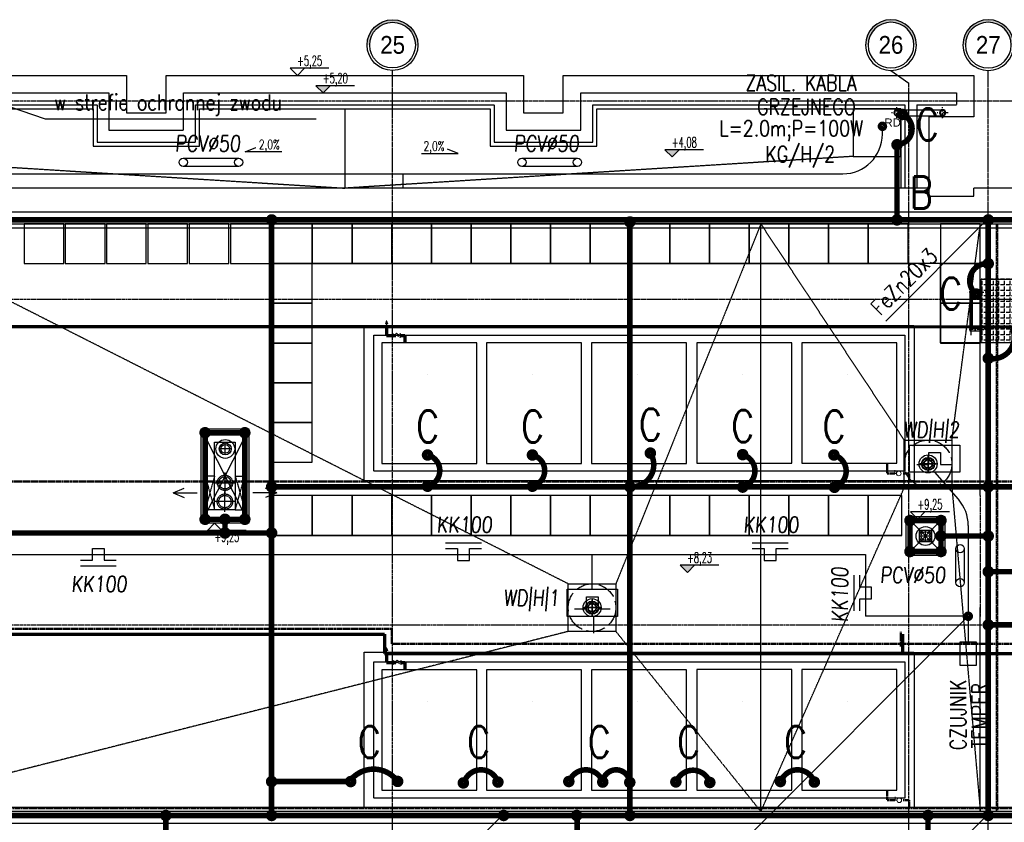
# Model space of a CAD drawing. Extents: x 3880 to 129921, y -116796 to -57711.
# Tile 80 of 110: x 58128 to 59368, y -92002 to -90991. Entities that reach past the tile are written whole.
import ezdxf
from ezdxf.enums import TextEntityAlignment as Align

# ---------------------------------------------------------------- set-up
doc = ezdxf.new("R2010")
doc.units = 0
doc.header["$LTSCALE"] = 2
for name, pattern in [('ACAD_ISO02W100', [15, 12, -3]), ('ACAD_ISO10W100', [18.5, 12, -3, 0.5, -3]), ('CENTER', [2, 1.25, -0.25, 0.25, -0.25]), ('DASHDOT', [1, 0.5, -0.25, 0, -0.25]), ('DASHDOT2', [12.7, 6.35, -3.175, 0, -3.175]), ('DASHED', [0.75, 0.5, -0.25]), ('DIVIDE2', [0.625, 0.25, -0.125, 0, -0.125, 0, -0.125])]:
    doc.linetypes.add(name, pattern=pattern)
doc.layers.get('0').update_dxf_attribs({"color": 101, "linetype": 'CONTINUOUS'})
for name, color, linetype, lineweight in [('2DH_PLS_glp', 202, 'DASHED', 50), ('2DH_PLS_glz', 86, 'CONTINUOUS', 70), ('2DH_SYM', 41, 'CONTINUOUS', 18)]:
    doc.layers.add(name, color=color, linetype=linetype, lineweight=lineweight)
for name, color, linetype in [('E35', 6, 'CONTINUOUS'), ('E50', 3, 'CONTINUOUS'), ('Ele-balustrada', 114, 'CONTINUOUS'), ('Ins-kan', 54, 'CONTINUOUS'), ('Ins-went', 141, 'CONTINUOUS'), ('Ins-wod', 152, 'CONTINUOUS'), ('KOLEKTORY_BMK_SOLAR_2_51', 1, 'CONTINUOUS'), ('Opis-rzedne', 52, 'CONTINUOUS'), ('Opis-spadki', 61, 'CONTINUOUS'), ('Opis-wykonczen', 2, 'CONTINUOUS'), ('Os-osie glowne', 1, 'CENTER'), ('Os-osie-opis', 2, 'CONTINUOUS'), ('Pzt-chodniki-hatch', 252, 'CONTINUOUS'), ('W-idok', 9, 'CONTINUOUS'), ('W-izol-w', 144, 'CONTINUOUS'), ('W-widok-spadki', 61, 'CONTINUOUS')]:
    doc.layers.add(name, color=color, linetype=linetype)
doc.styles.add('CP_ATTR', font='ROMANS.SHX')
doc.styles.add('dwg_opis duży', font='ARIAL.TTF', dxfattribs={"width": 0.9})
doc.styles.add('dwg_opis podstawowy', font='romans.shx', dxfattribs={"width": 0.9})
doc.styles.add('ROMANS', font='romans', dxfattribs={"width": 0.85})
doc.styles.add('TYTUL2', font='ARIAL.TTF')

# ---------------------------------------------------------------- blocks, each defined once
blk = doc.blocks.new('A$C5F9C5678')
at = {"layer": 'E35'}
for p, q in [((-39.2, 9.9), (-39.2, 24.9)), ((-39.2, 24.9), (-24.2, 24.9)), ((-24.2, 24.9), (-24.2, 9.9)), ((-54.2, 9.9), (-39.2, 9.9)), ((-24.2, 9.9), (-9.2, 9.9))]:
    blk.add_line(p, q, dxfattribs=at)
blk.add_lwpolyline([(-63.3, 34.4), (0, 34.4), (0, 0), (-63.3, 0)], close=True, dxfattribs=at)
blk = doc.blocks.new('A$C396C56EA')
at = {"layer": 'E35'}
for p, q in [((0, 0), (45, 0)), ((0, -6.9), (15, -6.9)), ((15, -6.9), (15, -21.9)), ((30, -21.9), (30, -6.9)), ((30, -6.9), (45, -6.9)), ((15, -21.9), (30, -21.9))]:
    blk.add_line(p, q, dxfattribs=at)
blk = doc.blocks.new('_gkjgskfjgkdfh')
at = {"linetype": 'DASHDOT2', "ltscale": 0.5}
for points in [[(-7, 0), (7, 0)], [(0, -7), (0, 7)], [(0, 0), (0, -7)]]:
    blk.add_lwpolyline(points, dxfattribs=at)
at = {"ltscale": 2}
for radius in [3.75, 3.25]:
    blk.add_circle((0, 0), radius, dxfattribs=at)
blk = doc.blocks.new('SPADKI')
at = {"ltscale": 25}
blk.add_lwpolyline([(0, 0), (0, -70), (-8, -50), (-8, -50)], dxfattribs=at)
at = {"ltscale": 25, "style": 'ROMANS', "width": 0.7}
blk.add_attdef('SP%', text='', height=18, rotation=90, dxfattribs=at).set_placement((-4.9, -24), align=Align.CENTER)
blk = doc.blocks.new('dwg_kota kons 50')
blk.add_hatch(color=256).paths.add_polyline_path([(9, 9), (-9, 9), (0, 0)])
blk.add_lwpolyline([(39.75, 9), (-9, 9), (0, 0), (9, 9)])
at = {"style": 'dwg_opis podstawowy', "width": 0.6}
blk.add_attdef('KOTA_KONS', text='', height=12.75, dxfattribs=at).set_placement((15.375, 8.25), align=Align.BOTTOM_CENTER)
blk = doc.blocks.new('dwg_kota arch 50')
blk.add_lwpolyline([(39.75, 9), (-9, 9), (0, 0), (9, 9)])
at = {"style": 'dwg_opis podstawowy', "width": 0.6}
blk.add_attdef('KOTA_ARCH', text='', height=12.75, dxfattribs=at).set_placement((15.375, 8.25), align=Align.BOTTOM_CENTER)
blk = doc.blocks.new('_opis_osi_liczbowy')
blk.add_hatch(color=256).paths.add_polyline_path([(32, 32), (32, 28.8, -1), (32, -28.8), (32, -32, 1)])
for radius in [32, 28.8]:
    blk.add_circle((32, 0), radius)
at = {"style": 'dwg_opis duży', "width": 0.9}
blk.add_attdef('AXNAMEH', text='', height=22.4, rotation=90, dxfattribs=at).set_placement((32, 0), align=Align.MIDDLE_CENTER)
blk = doc.blocks.new('_SKGJFKGJFGKHGJ')
blk.add_line((-13.5, -53.9), (-13.5, 6.9))
at = {"linetype": 'DASHDOT', "ltscale": 5, "flags": 128}
for points in [[(9.4, 0), (-20.4, 0)], [(9.4, -47), (-20.4, -47)]]:
    blk.add_lwpolyline(points, dxfattribs=at)
at = {"flags": 128}
for points in [[(-1.9, -48.5), (-15, -48.5), (-15, 1.5), (-1.9, 1.5)], [(-1.9, -45.5), (-12, -45.5), (-12, -1.5), (-1.9, -1.5)]]:
    blk.add_lwpolyline(points, dxfattribs=at)
for points in [[(0, 5), (0, -5), (-1, -5, -0.199443), (-1, 5)], [(0, -52), (0, -42), (-1, -42, 0.199443), (-1, -52)]]:
    blk.add_lwpolyline(points, format="xyb", close=True, dxfattribs=at)
at = {"linetype": 'DASHED', "ltscale": 0.1, "flags": 128}
for points in [[(-1.9, 1.5), (0, 1.5)], [(-1.9, -1.5), (0, -1.5)], [(0, -45.5), (-1.9, -45.5)], [(0, -48.5), (-1.9, -48.5)]]:
    blk.add_lwpolyline(points, dxfattribs=at)
blk = doc.blocks.new('CPHS_858')
for p, q in [((0, 0.75), (-0.15, 0.35)), ((-0.15, 0.35), (0.15, 0.35)), ((0.15, 0.35), (0, 0.75)), ((0, 0), (0, 0.35))]:
    blk.add_line(p, q)
blk.add_solid([(-0.15, 0.35), (0, 0.75), (0.15, 0.35)])
at = {"linetype": 'ByBlock', "style": 'CP_ATTR', "flags": 9}
for tag in ['OTHER', 'WEIGHT', 'VOLTAGE', 'POWER', 'FLOW', 'TEMPERATURE', 'PN', 'DN', 'CHARACTER', 'ORDER-NO', 'PRODUCT-TYPE', 'ARTICLE', 'PRODUCER', 'NUMBER', 'GROUP', 'NAME']:
    blk.add_attdef(tag, text='', height=0.00005, dxfattribs=at).set_placement((-0.09, -0.02), align=Align.MIDDLE_LEFT)
blk = doc.blocks.new('CPHS_009')
for p, q in [((-0.5, 0.25), (0.5, -0.25)), ((0.5, 0.25), (-0.5, -0.25)), ((-0.5, -0.25), (-0.5, 0.25)), ((-0.2, 0.1), (0, 0.3)), ((0, 0.3), (0.2, 0.1)), ((0.5, -0.25), (0.5, 0.25))]:
    blk.add_line(p, q)
at = {"linetype": 'ByBlock', "style": 'CP_ATTR', "flags": 9}
for tag in ['NAME', 'GROUP', 'NUMBER', 'PRODUCER', 'ARTICLE', 'PRODUCT-TYPE', 'ORDER-NO', 'CHARACTER', 'DN', 'PN', 'TEMPERATURE', 'FLOW', 'POWER', 'VOLTAGE', 'WEIGHT', 'OTHER']:
    blk.add_attdef(tag, text='', height=0.00005, dxfattribs=at).set_placement((-0.09, -0.02), align=Align.MIDDLE_LEFT)
blk = doc.blocks.new('CPHS_873')
for p, q in [((0, 0.3), (0, 0.5)), ((0, 0.5), (0.4, 0.5))]:
    blk.add_line(p, q)
blk.add_circle((0, 0), 0.3)
at = {"linetype": 'ByBlock', "style": 'CP_ATTR', "flags": 9}
for tag in ['OTHER', 'WEIGHT', 'VOLTAGE', 'POWER', 'FLOW', 'TEMPERATURE', 'PN', 'DN', 'CHARACTER', 'ORDER-NO', 'PRODUCT-TYPE', 'ARTICLE', 'PRODUCER', 'NUMBER', 'GROUP', 'NAME']:
    blk.add_attdef(tag, text='', height=0.00005, dxfattribs=at).set_placement((-0.09, -0.02), align=Align.MIDDLE_LEFT)
blk = doc.blocks.new('_kdjkgjksjhgkfhh')
for p, q in [((-11.2, 0), (11.2, 0)), ((0, 11.2), (0, -11.2))]:
    blk.add_line(p, q)
for radius in [11.3, 8.25]:
    blk.add_circle((0, 0), radius)
blk = doc.blocks.new('_kgjdskfgjkfh')
at = {"linetype": 'ACAD_ISO10W100'}
for p, q in [((10, 0), (-10, 0)), ((0, 10), (0, -10))]:
    blk.add_line(p, q, dxfattribs=at)
at = {"linetype": 'Continuous', "ltscale": 7}
for p, q in [((-8, 0), (-5, 0)), ((-7.6, 2.5), (-4.8, 1.5)), ((-6.5, 4.7), (-4, 2.9)), ((-4.7, 6.5), (-2.9, 4)), ((-2.5, 7.6), (-1.5, 4.8)), ((0, 8), (0, 5)), ((2.5, 7.6), (1.5, 4.8)), ((4.7, 6.5), (2.9, 4)), ((6.5, 4.7), (4, 2.9)), ((7.6, 2.5), (4.8, 1.5)), ((8, 0), (5, 0)), ((-7.6, -2.5), (-4.8, -1.5)), ((-6.5, -4.7), (-4, -2.9)), ((-4.7, -6.5), (-2.9, -4)), ((-2.5, -7.6), (-1.5, -4.8)), ((0, -8), (0, -5)), ((2.5, -7.6), (1.5, -4.8)), ((4.7, -6.5), (2.9, -4)), ((6.5, -4.7), (4, -2.9)), ((7.6, -2.5), (4.8, -1.5))]:
    blk.add_line(p, q, dxfattribs=at)
at = {"linetype": 'ACAD_ISO02W100'}
blk.add_circle((0, 0), 30, dxfattribs=at)
at = {"linetype": 'Continuous', "ltscale": 7}
for radius in [8, 5]:
    blk.add_circle((0, 0), radius, dxfattribs=at)
blk = doc.blocks.new('_STRZAŁKA_WENT')
for q in [(-6, -14), (0, -30.2), (6, -14)]:
    blk.add_line((0, 0), q)

msp = doc.modelspace()

# ---------------------------------------------------------------- hatches: boundary and pattern name
at = {"layer": 'W-idok'}
h = msp.add_hatch(dxfattribs=at)
h.set_pattern_fill('ANGLE', color=256, angle=90, style=0)
h.set_pattern_definition([(90, (-38554.7545, -143286.198), (-6.985, 4e-16), [5.08, -1.905]), (180, (-38554.7545, -143286.198), (-9e-16, -6.985), [5.08, -1.905])])
h.paths.add_polyline_path([(59338.547, -91397.683), (59338.547, -91317.683), (59379.047, -91317.683), (59379.047, -91397.683)])

# ---------------------------------------------------------------- linework, layer by layer
at = {"layer": '2DH_PLS_glp'}
for p, q in [((59220.06, -91549.125), (59220.06, -91557.206)), ((59220.06, -91550.318), (59220.06, -91562.206)), ((59220.06, -91562.206), (59230.418, -91562.206)), ((59240.418, -91562.206), (59247.922, -91562.206)), ((59247.922, -91562.206), (59247.922, -91572.152)), ((58015.97, -91572.362), (61749.61, -91572.78)), ((58596.841, -91757.945), (57977.013, -91757.945)), ((58596.841, -91776.823), (58596.841, -91757.945)), ((59237.489, -91761.753), (59237.489, -91780.224)), ((59204.737, -91776.823), (58596.841, -91776.823)), ((59390.925, -91776.823), (59204.737, -91776.823)), ((59220.06, -91960.699), (59220.06, -91968.779)), ((59220.06, -91961.892), (59220.06, -91973.779)), ((59220.06, -91973.779), (59230.418, -91973.779)), ((59240.418, -91973.779), (59247.922, -91973.779)), ((59247.922, -91973.779), (59247.922, -91983.726)), ((54215.861, -91983.726), (61749.61, -91983.726))]:
    msp.add_line(p, q, dxfattribs=at)
at = {"layer": '2DH_PLS_glz'}
for p, q in [((53526.181, -91377.037), (58587.485, -91377.331)), ((58587.485, -91377.331), (61015.595, -91377.882)), ((58589.967, -91377.254), (58589.967, -91388.735)), ((58589.967, -91388.735), (58601.522, -91388.735)), ((58607.522, -91388.735), (58613.182, -91388.735)), ((58613.182, -91388.735), (58613.182, -91397.964)), ((57899.231, -91764.616), (58587.485, -91764.616)), ((58587.485, -91764.616), (58587.485, -91789.12)), ((59240.117, -91788.826), (59240.117, -91764.616)), ((58587.485, -91789.12), (61016.277, -91789.12)), ((58589.967, -91788.828), (58589.967, -91800.309)), ((58589.967, -91800.309), (58601.522, -91800.309)), ((58607.522, -91800.309), (58613.182, -91800.309)), ((58613.182, -91800.309), (58613.182, -91809.537))]:
    msp.add_line(p, q, dxfattribs=at)
at = {"layer": 'E35'}
for p, q in [((58061.444, -91081.631), (58160.01, -91115.885)), ((58160.01, -91115.885), (58501.543, -91115.885)), ((59218.379, -91370.368), (59347.547, -91241.2)), ((59218.379, -91370.368), (59347.547, -91241.2)), ((59322.333, -91742.153), (58876.34, -92188.146)), ((58608.206, -92120.368), (58737.374, -91991.2)), ((58608.206, -92120.368), (58737.374, -91991.2)), ((59140.37, -92198.377), (59347.547, -91991.2)), ((59140.37, -92198.377), (59347.547, -91991.2))]:
    msp.add_line(p, q, dxfattribs=at)
at = {"layer": 'E35', "elevation": -1180.5}
for points in [[(58333.952, -91165.236), (58403.836, -91165.236)], [(58760.425, -91165.236), (58830.309, -91165.236)], [(58403.836, -91175.731), (58333.952, -91175.731)], [(58830.309, -91175.731), (58760.425, -91175.731)], [(59306.783, -91699.852), (59306.783, -91657.017)], [(59317.278, -91657.017), (59317.278, -91699.852)]]:
    msp.add_lwpolyline(points, dxfattribs=at)
at = {"layer": 'E35', "ltscale": 0.5}
msp.add_lwpolyline([(59312.333, -91774.15), (59332.333, -91774.15), (59332.333, -91804.173), (59312.333, -91804.173)], close=True, dxfattribs=at)
at = {"layer": 'E35'}
for centre in [(58333.952, -91170.483, -1180.5), (58403.836, -91170.483, -1180.5), (58760.425, -91170.483, -1180.5), (58830.309, -91170.483, -1180.5), (59312.03, -91657.017, -1180.5), (59312.03, -91699.852, -1180.5)]:
    msp.add_circle(centre, 5.248, dxfattribs=at)
at = {"layer": 'E50'}
for p, q in [((59214.278, -91134.96), (59214.278, -91125.138)), ((57917.164, -91184.96), (59164.278, -91184.96)), ((58611.068, -91203.022), (58611.068, -91184.96)), ((59309.94, -91594.88), (59280.081, -91560.892)), ((59322.376, -91627.88), (59322.376, -91740.303)), ((58047.649, -91664.184), (59193.177, -91664.184)), ((58849.061, -91708.222), (58849.061, -91664.184)), ((59193.177, -91664.184), (59193.177, -91742.153)), ((58850.733, -91742.784), (58850.733, -91763.294)), ((59322.376, -91742.153), (59193.177, -91742.153)), ((59322.333, -91742.153), (59322.333, -91774.15))]:
    msp.add_line(p, q, dxfattribs=at)
at = {"layer": 'E50', "const_width": 7}
for points in [[(59239.601, -91110.187, -0.78481799), (59233.345, -91148.129, -2.21832926)], [(59347.547, -91298.057, 0.73203242), (59331.977, -91336.23, 2.21832926)], [(59347.547, -91417.309, 0.62059866), (59377.674, -91379.135, 2.21832926)], [(58922.119, -91536.692, -0.61430907), (58897.086, -91578.963, -2.21832926)], [(58641.608, -91539.059, -0.77042455), (58642.279, -91578.226, -2.21832926)], [(58773.66, -91539.059, -0.77042455), (58774.332, -91578.226, -2.21832926)], [(59038.38, -91538.629, -0.7410199), (59039.05, -91579.35, -2.21832926)], [(59153.216, -91539.03, -0.7410199), (59153.886, -91579.751, -2.21832926)], [(58603.969, -91950.113, 0.50293673), (58543.967, -91949.441, 2.21832926)], [(58730.201, -91950.982, 0.71386373), (58687.931, -91950.31, 2.21832926)], [(58862.177, -91950.982, 0.71386373), (58819.907, -91950.31, 2.21832926)], [(58896.216, -91951.406, 0.90736302), (58862.041, -91950.735, 2.21832926)], [(58996.96, -91951.491, 0.71386373), (58954.69, -91950.82, 2.21832926)], [(59128.591, -91950.982, 0.71386373), (59086.32, -91950.31, 2.21832926)]]:
    msp.add_lwpolyline(points, format="xyb", dxfattribs=at)
for points in [[(59235.851, -91110.187, -1), (59243.351, -91110.187, -1)], [(59214.278, -91122.638, 1), (59214.278, -91127.638, 1)], [(59228.923, -91148.315, -1), (59236.423, -91148.315, -1)], [(58441.656, -91243.022, -1), (58449.156, -91243.022, -1)], [(58892.664, -91245.611, -1), (58900.164, -91245.611, -1)], [(59351.297, -91298.057, 1), (59343.797, -91298.057, 1)], [(59336.398, -91336.416, 1), (59328.898, -91336.416, 1)], [(59351.297, -91417.309, -1), (59343.797, -91417.309, -1)], [(58357.797, -91511.022, -1), (58365.297, -91511.022, -1)], [(58407.797, -91511.022, -1), (58415.297, -91511.022, -1)], [(58637.858, -91539.059, -1), (58645.358, -91539.059, -1)], [(58769.91, -91539.059, -1), (58777.41, -91539.059, -1)], [(58918.369, -91536.692, -1), (58925.869, -91536.692, -1)], [(59034.63, -91538.629, -1), (59042.13, -91538.629, -1)], [(59149.466, -91539.03, -1), (59156.966, -91539.03, -1)], [(58441.531, -91579.149, -1), (58449.031, -91579.149, -1)], [(58637.858, -91578.412, -1), (58645.358, -91578.412, -1)], [(58769.91, -91578.412, -1), (58777.41, -91578.412, -1)], [(58892.664, -91579.149, -1), (58900.164, -91579.149, -1)], [(59034.628, -91579.536, -1), (59042.128, -91579.536, -1)], [(59150.136, -91579.751, -1), (59157.636, -91579.751, -1)], [(59343.797, -91579.149, -1), (59351.297, -91579.149, -1)], [(58357.797, -91620.022, -1), (58365.297, -91620.022, -1)], [(58382.797, -91620.022, -1), (58390.297, -91620.022, -1)], [(58407.797, -91620.022, -1), (58415.297, -91620.022, -1)], [(59245.228, -91621.609, -1), (59252.728, -91621.609, -1)], [(59284.228, -91621.609, -1), (59291.728, -91621.609, -1)], [(58382.797, -91637.271, -1), (58390.297, -91637.271, -1)], [(58441.531, -91637.271, -1), (58449.031, -91637.271, -1)], [(59284.228, -91641.109, -1), (59291.728, -91641.109, -1)], [(59343.797, -91641.109, -1), (59351.297, -91641.109, -1)], [(59245.228, -91660.609, -1), (59252.728, -91660.609, -1)], [(59284.228, -91660.609, -1), (59291.728, -91660.609, -1)], [(59343.797, -91685.999, -1), (59351.297, -91685.999, -1)], [(59319.833, -91742.153, 1), (59324.833, -91742.153, 1)], [(59343.797, -91753.022, -1), (59351.297, -91753.022, -1)], [(58445.281, -91954.053, -1), (58445.281, -91946.553, -1)], [(58544.866, -91954.053, -1), (58544.866, -91946.553, -1)], [(58603.969, -91953.863, 1), (58603.969, -91946.363, 1)], [(58686.682, -91955.814, 1), (58686.682, -91948.314, 1)], [(58730.201, -91954.732, 1), (58730.201, -91947.232, 1)], [(58819.457, -91954.022, -1), (58819.457, -91946.522, -1)], [(58862.177, -91954.732, 1), (58862.177, -91947.232, 1)], [(58896.216, -91955.156, 1), (58896.216, -91947.656, 1)], [(58954.24, -91954.531, -1), (58954.24, -91947.031, -1)], [(58996.96, -91955.241, 1), (58996.96, -91947.741, 1)], [(59085.871, -91954.022, -1), (59085.871, -91946.522, -1)], [(59128.591, -91954.732, 1), (59128.591, -91947.232, 1)], [(58315.886, -91993.022, -1), (58308.386, -91993.022, -1)], [(58441.531, -91993.022, -1), (58449.031, -91993.022, -1)], [(58833.145, -91993.022, -1), (58825.645, -91993.022, -1)], [(58892.664, -91993.022, -1), (58900.164, -91993.022, -1)], [(59275.441, -91993.022, -1), (59267.941, -91993.022, -1)]]:
    msp.add_lwpolyline(points, format="xyb", close=True, dxfattribs=at)
for points in [[(59232.673, -91243.022), (59232.673, -91148.315)], [(53609.547, -91243.022), (62552.547, -91243.022)], [(58445.281, -91245.611), (58445.281, -91993.022)], [(58896.414, -91245.611), (58896.414, -91995.611)], [(59347.547, -91245.611), (59347.547, -91995.611)], [(58361.547, -91511.022), (58361.547, -91620.022), (58411.547, -91620.022), (58411.547, -91511.022), (58361.547, -91511.022)], [(58445.281, -91579.149), (59347.547, -91579.149)], [(59347.547, -91579.149), (61995.409, -91579.149)], [(58386.547, -91620.022), (58386.547, -91637.271)], [(59248.978, -91621.609), (59287.978, -91621.609), (59287.978, -91660.609), (59253.311, -91660.609), (59248.978, -91660.609), (59248.978, -91621.609)], [(58445.281, -91637.271), (57994.148, -91637.271)], [(59287.978, -91641.109), (59347.547, -91641.109)], [(59347.547, -91685.999), (59448.079, -91685.999), (59448.079, -91753.022), (59347.547, -91753.022)], [(58544.866, -91950.303), (58445.281, -91950.303)], [(53450.164, -91993.022), (62552.547, -91993.022)], [(58312.136, -91993.022), (58312.136, -95504.895)], [(58830.066, -91993.022), (58830.066, -95516.022)]]:
    msp.add_lwpolyline(points, dxfattribs=at)
at = {"layer": 'E50', "ltscale": 15, "const_width": 7}
for points in [[(59232.764, -91246.771, 1), (59232.582, -91239.273, 1)], [(59347.638, -91246.771, 1), (59347.456, -91239.273, 1)], [(58737.465, -91996.771, 1), (58737.283, -91989.273, 1)], [(59347.638, -91996.771, 1), (59347.456, -91989.273, 1)]]:
    msp.add_lwpolyline(points, format="xyb", close=True, dxfattribs=at)
at = {"layer": 'E50', "linetype": 'DIVIDE2', "ltscale": 70, "const_width": 7}
msp.add_lwpolyline([(59271.691, -91993.022), (59271.691, -95743.022)], dxfattribs=at)
at = {"layer": 'E50'}
for centre, start, end in [((59164.278, -91134.96), 270, 360), ((59272.376, -91627.88), 360, 41.299868)]:
    msp.add_arc(centre, 50, start, end, dxfattribs=at)
at = {"layer": 'Ins-kan', "ltscale": 0.2}
for p, q in [((58394.448, -91531.427), (58379.448, -91531.427)), ((58386.948, -91538.927), (58386.948, -91523.927)), ((59275.978, -91641.109), (59260.978, -91641.109)), ((59268.478, -91648.609), (59268.478, -91633.609))]:
    msp.add_line(p, q, dxfattribs=at)
for centre, radius in [((58386.948, -91531.427), 11.862), ((58386.948, -91531.427), 7.5), ((58386.948, -91531.427), 5.5), ((59268.478, -91641.109), 11.862), ((59268.478, -91641.109), 7.5), ((59268.478, -91641.109), 5.5)]:
    msp.add_circle(centre, radius, dxfattribs=at)
at = {"layer": 'Ins-went', "linetype": 'DASHED', "ltscale": 0.2}
for p, q in [((58386.536, -91561.005), (58386.536, -91587.12)), ((58373.478, -91574.063), (58399.594, -91574.063)), ((58386.455, -91610.847), (58386.455, -91584.731)), ((58399.513, -91597.789), (58373.397, -91597.789))]:
    msp.add_line(p, q, dxfattribs=at)
for centre, radius in [((58386.536, -91574.063), 9.68), ((58386.536, -91574.063), 7.744), ((58386.455, -91597.789), 9.68), ((58386.455, -91597.789), 7.744)]:
    msp.add_circle(centre, radius, dxfattribs=at)
at = {"layer": 'KOLEKTORY_BMK_SOLAR_2_51'}
for points in [[(58703.479, -91549.682), (58703.479, -91397.964), (58583.869, -91397.964), (58583.869, -91549.682)], [(58835.532, -91549.682), (58835.532, -91397.964), (58715.922, -91397.964), (58715.922, -91549.682)], [(58967.711, -91549.682), (58967.711, -91397.964), (58848.101, -91397.964), (58848.101, -91549.682)], [(59100.252, -91549.467), (59100.252, -91397.749), (58980.642, -91397.749), (58980.642, -91549.467)], [(59232.431, -91549.467), (59232.431, -91397.749), (59112.821, -91397.749), (59112.821, -91549.467)], [(58703.479, -91961.256), (58703.479, -91809.537), (58583.869, -91809.537), (58583.869, -91961.256)], [(58835.532, -91961.256), (58835.532, -91809.537), (58715.922, -91809.537), (58715.922, -91961.256)], [(58967.711, -91961.256), (58967.711, -91809.537), (58848.101, -91809.537), (58848.101, -91961.256)], [(59100.252, -91961.041), (59100.252, -91809.322), (58980.642, -91809.322), (58980.642, -91961.041)], [(59232.431, -91961.041), (59232.431, -91809.322), (59112.821, -91809.322), (59112.821, -91961.041)]]:
    msp.add_lwpolyline(points, close=True, dxfattribs=at)
at = {"layer": 'Opis-wykonczen'}
for points in [[(58641.703, -91437.76), (58641.703, -91437.749)], [(58773.756, -91437.76), (58773.756, -91437.749)], [(58905.935, -91437.76), (58905.935, -91437.749)], [(59038.476, -91437.545), (59038.476, -91437.534)], [(59170.655, -91437.545), (59170.655, -91437.534)], [(58641.703, -91849.334), (58641.703, -91849.323)], [(58773.756, -91849.334), (58773.756, -91849.323)], [(58905.935, -91849.334), (58905.935, -91849.323)], [(59038.476, -91849.119), (59038.476, -91849.108)], [(59170.655, -91849.119), (59170.655, -91849.108)], [(59359.809, -91849.334), (59359.809, -91849.323)]]:
    msp.add_lwpolyline(points, dxfattribs=at)
at = {"layer": 'Os-osie glowne'}
for points in [[(58597.547, -96575.018), (58597.547, -91070.848)], [(59247.547, -96575.018), (59247.547, -91070.848)], [(59347.547, -96575.018), (59347.547, -91070.848)], [(50525.547, -91093.022), (62792.547, -91093.022)], [(50525.547, -91243.022), (62792.547, -91243.022)], [(50525.547, -91343.022), (62792.547, -91343.022)], [(50525.547, -91753.022), (62792.547, -91753.022)], [(50525.547, -91993.022), (62792.547, -91993.022)]]:
    msp.add_lwpolyline(points, dxfattribs=at)
at = {"layer": 'Os-osie-opis'}
for points in [[(58597.547, -91070.848), (58597.547, -91054.848)], [(59225.047, -91054.848), (59247.547, -91070.848)], [(59347.547, -91070.848), (59347.547, -91054.848)]]:
    msp.add_lwpolyline(points, dxfattribs=at)
at = {"layer": 'Pzt-chodniki-hatch'}
for points in [[(58133.547, -91248.022), (58133.547, -91298.022), (58183.547, -91298.022), (58183.547, -91248.022)], [(58185.547, -91248.022), (58185.547, -91298.022), (58235.547, -91298.022), (58235.547, -91248.022)], [(58237.547, -91248.022), (58237.547, -91298.022), (58287.547, -91298.022), (58287.547, -91248.022)], [(58289.547, -91248.022), (58289.547, -91298.022), (58339.547, -91298.022), (58339.547, -91248.022)], [(58341.547, -91248.022), (58341.547, -91298.022), (58391.547, -91298.022), (58391.547, -91248.022)], [(58393.547, -91248.022), (58393.547, -91298.022), (58443.547, -91298.022), (58443.547, -91248.022)], [(58446.547, -91248.022), (58446.547, -91298.022), (58496.547, -91298.022), (58496.547, -91248.022)], [(58496.547, -91248.022), (58496.547, -91298.022), (58546.547, -91298.022), (58546.547, -91248.022)], [(58546.547, -91248.022), (58546.547, -91298.022), (58596.547, -91298.022), (58596.547, -91248.022)], [(58596.547, -91248.022), (58596.547, -91298.022), (58646.547, -91298.022), (58646.547, -91248.022)], [(58646.547, -91248.022), (58646.547, -91298.022), (58696.547, -91298.022), (58696.547, -91248.022)], [(58696.547, -91248.022), (58696.547, -91298.022), (58746.547, -91298.022), (58746.547, -91248.022)], [(58746.547, -91248.022), (58746.547, -91298.022), (58796.547, -91298.022), (58796.547, -91248.022)], [(58796.547, -91248.022), (58796.547, -91298.022), (58846.547, -91298.022), (58846.547, -91248.022)], [(58846.547, -91248.022), (58846.547, -91298.022), (58896.547, -91298.022), (58896.547, -91248.022)], [(58896.547, -91248.022), (58896.547, -91298.022), (58946.547, -91298.022), (58946.547, -91248.022)], [(58946.547, -91248.022), (58946.547, -91298.022), (58996.547, -91298.022), (58996.547, -91248.022)], [(58996.547, -91248.022), (58996.547, -91298.022), (59046.547, -91298.022), (59046.547, -91248.022)], [(59046.547, -91248.022), (59046.547, -91298.022), (59096.547, -91298.022), (59096.547, -91248.022)], [(59096.547, -91248.022), (59096.547, -91298.022), (59146.547, -91298.022), (59146.547, -91248.022)], [(59146.547, -91248.022), (59146.547, -91298.022), (59196.547, -91298.022), (59196.547, -91248.022)], [(59196.547, -91248.022), (59196.547, -91298.022), (59246.547, -91298.022), (59246.547, -91248.022)], [(59287.547, -91248.022), (59287.547, -91298.022), (59337.547, -91298.022), (59337.547, -91248.022)], [(58446.547, -91298.022), (58446.547, -91348.022), (58496.547, -91348.022), (58496.547, -91298.022)], [(59287.547, -91298.022), (59287.547, -91348.022), (59337.547, -91348.022), (59337.547, -91298.022)], [(58446.547, -91348.022), (58446.547, -91398.022), (58496.547, -91398.022), (58496.547, -91348.022)], [(59287.547, -91348.022), (59287.547, -91398.022), (59337.547, -91398.022), (59337.547, -91348.022)], [(58446.547, -91398.022), (58446.547, -91448.022), (58496.547, -91448.022), (58496.547, -91398.022)], [(58446.547, -91448.022), (58446.547, -91498.022), (58496.547, -91498.022), (58496.547, -91448.022)], [(58446.547, -91498.022), (58446.547, -91548.022), (58496.547, -91548.022), (58496.547, -91498.022)], [(58446.547, -91590.272), (58446.547, -91640.272), (58496.547, -91640.272), (58496.547, -91590.272)], [(58496.547, -91590.272), (58496.547, -91640.272), (58546.547, -91640.272), (58546.547, -91590.272)], [(58546.547, -91590.272), (58546.547, -91640.272), (58596.547, -91640.272), (58596.547, -91590.272)], [(58596.547, -91590.272), (58596.547, -91640.272), (58646.547, -91640.272), (58646.547, -91590.272)], [(58646.547, -91590.272), (58646.547, -91640.272), (58696.547, -91640.272), (58696.547, -91590.272)], [(58696.547, -91590.272), (58696.547, -91640.272), (58746.547, -91640.272), (58746.547, -91590.272)], [(58746.547, -91590.272), (58746.547, -91640.272), (58796.547, -91640.272), (58796.547, -91590.272)], [(58796.547, -91590.272), (58796.547, -91640.272), (58846.547, -91640.272), (58846.547, -91590.272)], [(58846.547, -91590.272), (58846.547, -91640.272), (58896.547, -91640.272), (58896.547, -91590.272)], [(58896.547, -91590.272), (58896.547, -91640.272), (58946.547, -91640.272), (58946.547, -91590.272)], [(58946.547, -91590.272), (58946.547, -91640.272), (58996.547, -91640.272), (58996.547, -91590.272)], [(58996.547, -91590.272), (58996.547, -91640.272), (59046.547, -91640.272), (59046.547, -91590.272)], [(59046.547, -91590.272), (59046.547, -91640.272), (59096.547, -91640.272), (59096.547, -91590.272)], [(59096.547, -91590.272), (59096.547, -91640.272), (59146.547, -91640.272), (59146.547, -91590.272)], [(59146.547, -91590.272), (59146.547, -91640.272), (59196.547, -91640.272), (59196.547, -91590.272)], [(59196.547, -91590.272), (59196.547, -91640.272), (59238.547, -91640.272), (59238.547, -91590.272)]]:
    msp.add_lwpolyline(points, close=True, dxfattribs=at)
at = {"layer": 'W-idok', "linetype": 'DASHED', "ltscale": 0.5}
for p, q in [((57767.547, -91083.022), (58240.547, -91083.022)), ((58334.547, -91083.022), (58740.547, -91083.022)), ((58834.547, -91083.022), (59307.547, -91083.022)), ((57832.547, -91098.022), (58225.547, -91098.022)), ((58349.547, -91098.022), (58725.547, -91098.022)), ((58849.547, -91098.022), (59242.547, -91098.022)), ((59242.547, -91098.022), (59242.547, -91203.022)), ((59257.547, -91098.022), (59257.547, -91203.022)), ((59257.547, -91098.022), (59307.547, -91098.022)), ((59379.547, -91988.022), (59337.547, -91988.022))]:
    msp.add_line(p, q, dxfattribs=at)
at = {"layer": 'W-idok'}
for p, q in [((59337.547, -91248.022), (59379.547, -91248.022)), ((59337.547, -91590.272), (59337.547, -91248.022)), ((59287.547, -91397.683), (59287.547, -91298.022)), ((59337.547, -91988.022), (59337.547, -91731.022))]:
    msp.add_line(p, q, dxfattribs=at)
at = {"layer": 'W-idok', "linetype": 'DASHED'}
msp.add_line((59337.547, -91731.022), (59337.547, -91743.022), dxfattribs=at)
at = {"layer": 'W-idok', "linetype": 'DASHED', "ltscale": 0.5}
for points in [[(58240.547, -91083.022), (58240.547, -91130.022), (58334.547, -91130.022), (58334.547, -91083.022)], [(58740.547, -91083.022), (58740.547, -91130.022), (58834.547, -91130.022), (58834.547, -91083.022)], [(59307.547, -91083.022), (59307.547, -91098.022)], [(58225.547, -91098.022), (58225.547, -91145.022), (58349.547, -91145.022), (58349.547, -91098.022)], [(58725.547, -91098.022), (58725.547, -91145.022), (58849.547, -91145.022), (58849.547, -91098.022)], [(53460.047, -91333.022), (53599.547, -91333.022), (53599.547, -91233.022), (62562.547, -91233.022), (62562.547, -92003.022), (53460.047, -92003.022)], [(53460.047, -91348.022), (53614.547, -91348.022), (53614.547, -91248.022), (62547.547, -91248.022), (62547.547, -91988.022), (53460.047, -91988.022)], [(58373.547, -91565.522), (58361.547, -91565.522)], [(58373.547, -91565.522), (58361.547, -91608.022)], [(58361.547, -91565.522), (58373.547, -91608.022)], [(58399.547, -91565.522), (58411.547, -91565.522)], [(58399.547, -91608.022), (58411.547, -91565.522)], [(58399.547, -91565.522), (58411.547, -91608.022)], [(58373.547, -91608.022), (58361.547, -91608.022)], [(58399.547, -91608.022), (58411.547, -91608.022)]]:
    msp.add_lwpolyline(points, dxfattribs=at)
at = {"layer": 'W-idok'}
for points in [[(59232.57, -91104.271), (59290.047, -91104.271)], [(59232.57, -91111.77), (59290.047, -91111.77)], [(59287.547, -91298.022), (58496.547, -91298.022)], [(59339.297, -91397.683), (59287.547, -91397.683)], [(59238.547, -91590.272), (58496.547, -91590.272)], [(59238.547, -91640.272), (58446.547, -91640.272)]]:
    msp.add_lwpolyline(points, dxfattribs=at)
at = {"layer": 'W-idok', "linetype": 'DASHED'}
for points in [[(59357.547, -91248.022), (59357.547, -91988.022)], [(59359.547, -91988.022), (59359.547, -91248.022)], [(59337.547, -91590.272), (59337.547, -91731.022)]]:
    msp.add_lwpolyline(points, dxfattribs=at)
at = {"layer": 'W-idok'}
msp.add_lwpolyline([(59338.547, -91397.683), (59338.547, -91317.683), (59379.047, -91317.683), (59379.047, -91397.683)], close=True, dxfattribs=at)
at = {"layer": 'W-idok', "linetype": 'DASHED', "ltscale": 0.5}
for points in [[(58561.869, -91375.964), (59254.431, -91375.964), (59254.431, -91571.467), (58561.869, -91571.467)], [(58573.869, -91387.964), (59242.431, -91387.964), (59242.431, -91559.467), (58573.869, -91559.467)], [(58361.547, -91511.022), (58411.547, -91511.022), (58411.547, -91620.022), (58361.547, -91620.022)], [(58373.547, -91523.022), (58399.547, -91523.022), (58399.547, -91608.022), (58373.547, -91608.022)], [(59248.978, -91621.609), (59287.978, -91621.609), (59287.978, -91660.609), (59248.978, -91660.609)], [(59260.978, -91633.609), (59275.978, -91633.609), (59275.978, -91648.609), (59260.978, -91648.609)], [(58561.869, -91787.537), (59254.431, -91787.537), (59254.431, -91983.041), (58561.869, -91983.041)], [(58573.869, -91799.537), (59242.431, -91799.537), (59242.431, -91971.041), (58573.869, -91971.041)]]:
    msp.add_lwpolyline(points, close=True, dxfattribs=at)
at = {"layer": 'W-izol-w', "linetype": 'Continuous'}
for p, q in [((59272.547, -91203.022), (57802.547, -91203.022)), ((60615.547, -91203.022), (59329.547, -91203.022))]:
    msp.add_line(p, q, dxfattribs=at)
for points in [[(57802.547, -91203.022), (57802.547, -91113.022), (57767.547, -91113.022), (57767.547, -91113.022), (57745.547, -91113.022), (57745.547, -91061.022), (58262.547, -91061.022)], [(58262.547, -91061.022), (58262.547, -91108.022), (58312.547, -91108.022), (58312.547, -91061.022)], [(58312.547, -91061.022), (58762.547, -91061.022)], [(58762.547, -91061.022), (58762.547, -91108.022), (58812.547, -91108.022), (58812.547, -91061.022)], [(58812.547, -91061.022), (59329.547, -91061.022), (59329.547, -91113.022), (59307.547, -91113.022), (59307.547, -91113.022), (59307.547, -91113.022), (59272.547, -91113.022), (59272.547, -91113.022), (59272.547, -91203.022)], [(57837.547, -91203.022), (57837.547, -91103.022), (58220.547, -91103.022)], [(58220.547, -91103.022), (58220.547, -91150.022), (58354.547, -91150.022), (58354.547, -91103.022)], [(58354.547, -91103.022), (58720.547, -91103.022)], [(58720.547, -91103.022), (58720.547, -91150.022), (58854.547, -91150.022), (58854.547, -91103.022)], [(58854.547, -91103.022), (59237.547, -91103.022), (59237.547, -91203.022)], [(59272.547, -91203.022), (59272.547, -91213.022), (59329.547, -91213.022), (59329.547, -91203.022)], [(53460.047, -91353.022), (53619.547, -91353.022), (53619.547, -91253.022), (62542.547, -91253.022), (62542.547, -91983.022), (53460.047, -91983.022)], [(58356.547, -91506.022), (58416.547, -91625.022)], [(58416.547, -91506.022), (58356.547, -91625.022)], [(59243.978, -91616.609), (59292.978, -91665.609)], [(59292.978, -91616.609), (59243.978, -91665.609)]]:
    msp.add_lwpolyline(points, dxfattribs=at)
for points in [[(58356.547, -91506.022), (58416.547, -91506.022), (58416.547, -91625.022), (58356.547, -91625.022)], [(59243.978, -91616.609), (59292.978, -91616.609), (59292.978, -91665.609), (59243.978, -91665.609)]]:
    msp.add_lwpolyline(points, close=True, dxfattribs=at)
at = {"layer": 'W-widok-spadki', "linetype": 'DASHED', "ltscale": 0.5}
for points in [[(58537.547, -91103.022), (58537.547, -91203.022)], [(57897.547, -91163.022), (58537.547, -91203.022)], [(59177.547, -91163.022), (58537.547, -91203.022)], [(58818.733, -91701.294), (57923.547, -91248.022)], [(59241.797, -91520.272), (59061.265, -91248.022), (58878.733, -91701.294)], [(59061.265, -91988.022), (59061.265, -91248.022)], [(59301.797, -91520.272), (59337.547, -91248.022)], [(58878.733, -91761.294), (59061.265, -91988.022), (59241.797, -91580.272)], [(59301.797, -91580.272), (59337.547, -91988.022)], [(58818.733, -91761.294), (57923.547, -91988.022)]]:
    msp.add_lwpolyline(points, dxfattribs=at)
for points in [[(59237.547, -91103.022), (59177.547, -91103.022), (59177.547, -91163.022), (59237.547, -91163.022)], [(59241.797, -91520.272), (59301.797, -91520.272), (59301.797, -91580.272), (59241.797, -91580.272)], [(58818.733, -91701.294), (58878.733, -91701.294), (58878.733, -91761.294), (58818.733, -91761.294)]]:
    msp.add_lwpolyline(points, close=True, dxfattribs=at)

# ---------------------------------------------------------------- block references
at = {"layer": '2DH_SYM', "xscale": 10, "yscale": 10, "zscale": 10}
for name, p in [('CPHS_858', (58589.967, -91377.254)), ('CPHS_009', (58602.657, -91388.704)), ('CPHS_858', (58589.967, -91788.828)), ('CPHS_009', (58603.306, -91800.272))]:
    msp.add_blockref(name, p, dxfattribs=at)
at = {"layer": '2DH_SYM', "xscale": 10, "yscale": 10, "zscale": 10, "rotation": 90}
for p in [(59234.839, -91562.178), (59235.487, -91973.745)]:
    msp.add_blockref('CPHS_873', p, dxfattribs=at)
at = {"layer": 'E35'}
for name, p in [('A$C5F9C5678', (59311.752, -91560.892)), ('A$C396C56EA', (58664.415, -91649.827)), ('A$C396C56EA', (59050.489, -91649.827)), ('A$C5F9C5678', (58880.733, -91742.588))]:
    msp.add_blockref(name, p, dxfattribs=at)
at = {"layer": 'E35', "xscale": -1, "rotation": 180}
msp.add_blockref('A$C396C56EA', (58204.614, -91678.542), dxfattribs=at)
at = {"layer": 'E35', "rotation": 90}
msp.add_blockref('A$C396C56EA', (59178.819, -91735.367), dxfattribs=at)
at = {"layer": 'Ele-balustrada', "xscale": -1, "rotation": 180}
msp.add_blockref('_SKGJFKGJFGKHGJ', (59339.297, -91381.183), dxfattribs=at)
at = {"layer": 'Ins-went', "rotation": 90}
msp.add_blockref('_STRZAŁKA_WENT', (58321.31, -91586.772), dxfattribs=at)
at = {"layer": 'Ins-went', "xscale": -1, "rotation": 270}
msp.add_blockref('_STRZAŁKA_WENT', (58451.785, -91586.772), dxfattribs=at)
at = {"layer": 'Ins-wod', "xscale": -1}
msp.add_blockref('_gkjgskfjgkdfh', (59232.57, -91108.022), dxfattribs=at)
at = {"layer": 'Ins-wod', "rotation": 270}
for p in [(59271.797, -91550.272), (58848.733, -91731.294)]:
    msp.add_blockref('_kgjdskfgjkfh', p, dxfattribs=at)
at = {"layer": 'Ins-wod'}
for p in [(59271.797, -91550.272), (58848.733, -91731.294)]:
    msp.add_blockref('_kdjkgjksjhgkfhh', p, dxfattribs=at)
at = {"layer": 'Opis-rzedne'}
for name, p, values in [('dwg_kota arch 50', (58477.764, -91061.022), {'KOTA_ARCH': '+5,25'}), ('dwg_kota kons 50', (58510.093, -91083.022), {'KOTA_KONS': '+5,20'}), ('dwg_kota kons 50', (58949.463, -91163.687), {'KOTA_KONS': '+4,08'}), ('dwg_kota arch 50', (59258.804, -91619.687), {'KOTA_ARCH': '+9,25'}), ('dwg_kota kons 50', (58968.748, -91686.85), {'KOTA_KONS': '+8,23'})]:
    msp.add_blockref(name, p, dxfattribs=at).add_auto_attribs(values)
ref = msp.add_blockref('dwg_kota arch 50', (58373.545, -91625.022), dxfattribs=dict(at, xscale=-1, rotation=180))
ref.add_attrib('KOTA_ARCH', '+9,25', dxfattribs={"layer": '0', "height": 12.75, "style": 'dwg_opis podstawowy', "width": 0.6}).set_placement((58388.92, -91652.093), align=Align.BOTTOM_CENTER)
at = {"layer": 'Opis-spadki', "xscale": 0.6604040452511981, "yscale": 0.6604040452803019, "zscale": 0.6604040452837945, "rotation": 270}
msp.add_blockref('SPADKI', (58458.242, -91157.273), dxfattribs=at).add_auto_attribs({'SP%': '2,0%'})
at = {"layer": 'Opis-spadki'}
ref = msp.add_blockref('SPADKI', (58633.891, -91159.262), dxfattribs=dict(at, xscale=-0.6604040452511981, yscale=0.6604040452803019, zscale=0.6604040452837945, rotation=90))
ref.add_attrib('SP%', '2,0%', dxfattribs={"layer": '0', "ltscale": 25, "height": 11.8873, "style": 'ROMANS', "width": 0.7}).set_placement((58649.772, -91156.028), align=Align.CENTER)
at = {"layer": 'Os-osie-opis'}
ref = msp.add_blockref('_opis_osi_liczbowy', (58597.547, -91054.848), dxfattribs=dict(at, rotation=90))
ref.add_attrib('AXNAMEH', '25', dxfattribs={"layer": '0', "height": 22.4, "style": 'dwg_opis duży', "width": 0.9}).set_placement((58597.657, -91022.558), align=Align.MIDDLE_CENTER)
ref = msp.add_blockref('_opis_osi_liczbowy', (59225.047, -91054.848), dxfattribs=dict(at, xscale=-1, rotation=270))
ref.add_attrib('AXNAMEH', '26', dxfattribs={"layer": '0', "height": 22.4, "style": 'dwg_opis duży', "width": 0.9}).set_placement((59225.047, -91022.558), align=Align.MIDDLE_CENTER)
ref = msp.add_blockref('_opis_osi_liczbowy', (59347.547, -91054.848), dxfattribs=dict(at, xscale=-1, rotation=270))
ref.add_attrib('AXNAMEH', '27', dxfattribs={"layer": '0', "height": 22.4, "style": 'dwg_opis duży', "width": 0.9}).set_placement((59347.547, -91022.558), align=Align.MIDDLE_CENTER)
at = {"layer": 'W-idok', "xscale": -1}
msp.add_blockref('_gkjgskfjgkdfh', (59290.047, -91108.022), dxfattribs=at)

# ---------------------------------------------------------------- texts
at = {"layer": 'E35', "style": 'ROMANS', "width": 0.8}
for s, p in [('ZASIL. KABLA ', (59117.385, -91070.585)), ('GRZEJNEGO', (59118.597, -91100.683)), ('L=2.0m;P=100W', (59099.486, -91130.782)), ('KG/H/2', (59110.788, -91161.629))]:
    msp.add_text(s, height=20, rotation=360, dxfattribs=at).set_placement(p, align=Align.MIDDLE)
msp.add_text('w strefie ochronnej zwodu ', height=20, dxfattribs=at).set_placement((58171.565, -91104.935))
at = {"layer": 'E35', "style": 'ROMANS', "oblique": 5, "width": 0.8}
for s, rotation, p in [('PCV%%C50', 360, (58323.58, -91156.791, -2361)), ('PCV%%C50', 360, (58750.053, -91156.791, -2361)), ('PCV%%C50', 0, (59211.334, -91700.262, -1180.5)), ('KK100', 90, (59170.689, -91750.018))]:
    msp.add_text(s, height=20, rotation=rotation, dxfattribs=at).set_placement(p)
at = {"layer": 'E35', "style": 'ROMANS', "width": 0.8}
msp.add_text('FeZn20x3', height=20, rotation=45, dxfattribs=at).set_placement((59211.728, -91364.6))
msp.add_text('FeZn20x3', height=20, rotation=45, dxfattribs=at).set_placement((59211.728, -91364.6))
at = {"layer": 'E35', "style": 'ROMANS', "oblique": 5, "width": 0.8}
for s, p in [('WD|H|2', (59240.625, -91517.199)), ('KK100', (58652.889, -91636.834)), ('KK100', (59038.963, -91636.834)), ('KK100', (58193.088, -91711.534)), ('WD|H|1', (58736.973, -91729.062))]:
    msp.add_text(s, height=20, dxfattribs=at).set_placement(p)
at = {"layer": 'E35', "ltscale": 0.5, "style": 'ROMANS', "width": 0.8}
for s, p in [('CZUJNIK', (59319.605, -91910.82)), ('TEMPER.', (59346.749, -91908.534))]:
    msp.add_text(s, height=20, rotation=90, dxfattribs=at).set_placement(p)
at = {"layer": 'E50', "ltscale": 50, "style": 'ROMANS', "width": 0.8}
for s, p in [('C', (59256.545, -91142.843)), ('B', (59248.891, -91228.473)), ('C', (59286, -91355.747)), ('C', (58627.311, -91523.189)), ('C', (58759.363, -91523.189)), ('C', (58907.823, -91520.822)), ('C', (59024.083, -91522.758)), ('C', (59138.92, -91523.16)), ('C', (58553.937, -91920.631)), ('C', (58691.46, -91920.631)), ('C', (58843.363, -91920.631)), ('C', (58955.883, -91920.631)), ('C', (59090.47, -91920.631))]:
    msp.add_text(s, height=40, dxfattribs=at).set_placement(p)
at = {"layer": 'Ins-wod', "insert": (59216.889, -91115.29), "char_height": 10.2123, "width": 1336.21749, "attachment_point": 1, "style": 'TYTUL2'}
msp.add_mtext('RD', dxfattribs=at)

doc.saveas('drawing.dxf')
